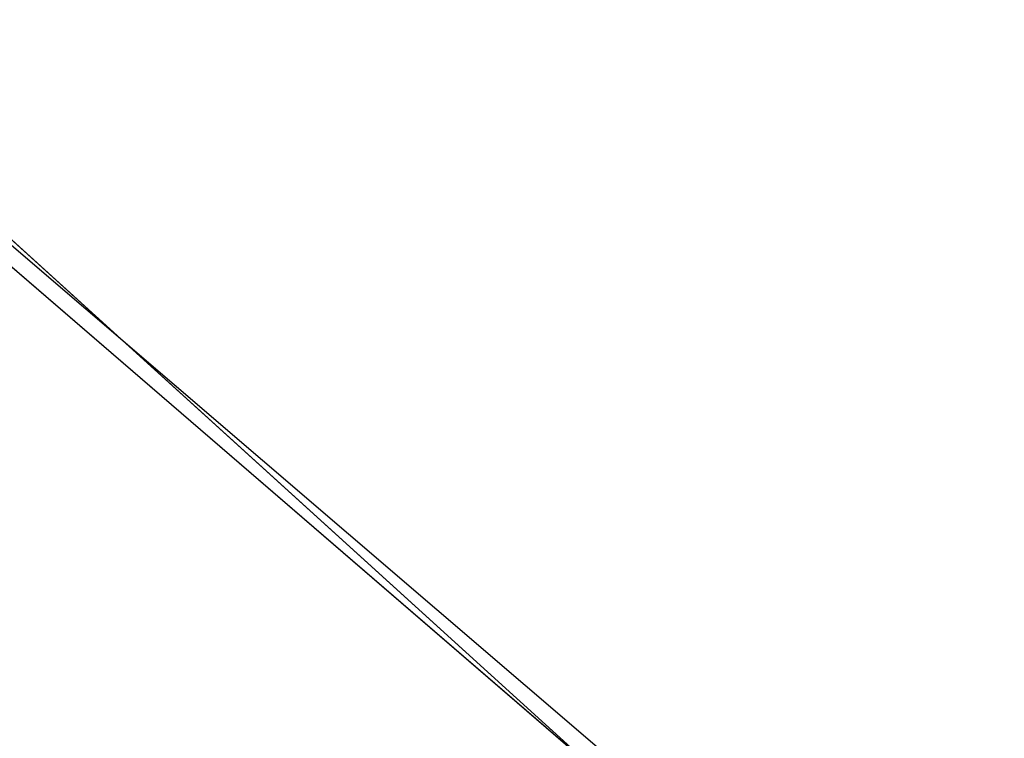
# Model space of a CAD drawing. Extents: x -950 to 950, y -950 to 950.
# Tile 55 of 256: x -588 to -581, y -708 to -703. Entities that reach past the tile are written whole.
import ezdxf

# ---------------------------------------------------------------- set-up
doc = ezdxf.new("R2010")
doc.units = 0
doc.layers.get('0').update_dxf_attribs({"color": 13, "linetype": 'CONTINUOUS'})

# ---------------------------------------------------------------- blocks, each defined once
blk = doc.blocks.new('OBJ_000001')
at = {"color": 8}
mesh = blk.add_polyface(dxfattribs=at)
corners = [(-616.9611, -683.802, 30.1627), (-580.8595, -714.7166, 7), (-616.9611, -683.802, 7), (-580.8595, -714.7166, 30.1627)]
mesh.append_faces([[corners[k] for k in face] for face in [(0, 1, 2), (1, 0, 3)]], dxfattribs={"vtx0": -1, "color": 8})
blk = doc.blocks.new('OBJ_000002')
for p, q in [((-583.7727, -708.4565, 15.7901), (-649.3071, -648.9357, 15.7901)), ((-649.3071, -648.9357), (-583.7727, -708.4565)), ((-583.7727, -708.4565, 3), (-649.3071, -648.9357, 3)), ((-583.7727, -708.4565, 38.9998), (-649.3071, -648.9357, 38.9998)), ((-614.9515, -681.5747), (-583.7727, -708.4565, 15.7901)), ((-614.9515, -681.5747), (-578.9674, -712.3885))]:
    blk.add_line(p, q)
at = {"color": 2}
mesh = blk.add_polyface(dxfattribs=at)
corners = [(-649.3071, -648.9357, 15.7901), (-614.9515, -681.5747), (-583.7727, -708.4565, 15.7901)]
mesh.append_faces([[corners[k] for k in face] for face in [(0, 1, 2)]], dxfattribs={"color": 2})
mesh = blk.add_polyface(dxfattribs=at)
corners = [(-583.7727, -708.4565, 3), (-649.3071, -648.9357), (-583.7727, -708.4565), (-649.3071, -648.9357, 3)]
mesh.append_faces([[corners[k] for k in face] for face in [(0, 1, 2), (1, 0, 3)]], dxfattribs={"vtx0": -1, "color": 2})
mesh = blk.add_polyface(dxfattribs=at)
corners = [(-583.7727, -708.4565, 38.9998), (-649.3071, -648.9357, 15.7901), (-583.7727, -708.4565, 15.7901), (-649.3071, -648.9357, 38.9998)]
mesh.append_faces([[corners[k] for k in face] for face in [(0, 1, 2), (1, 0, 3)]], dxfattribs={"vtx0": -1, "color": 2})
mesh = blk.add_polyface(dxfattribs=at)
corners = [(-651.4291, -651.0564, 38.9998), (-585.6805, -710.7717, 3), (-651.4291, -651.0564, 3), (-585.6805, -710.7717, 38.9998)]
mesh.append_faces([[corners[k] for k in face] for face in [(0, 1, 2), (1, 0, 3)]], dxfattribs={"vtx0": -1, "color": 2})
blk = doc.blocks.new('SKPC51C')
for name in ['OBJ_000001', 'OBJ_000002']:
    blk.add_blockref(name, (0, 0))

msp = doc.modelspace()

# ---------------------------------------------------------------- block references
msp.add_blockref('SKPC51C', (0, 0))

doc.saveas('drawing.dxf')
